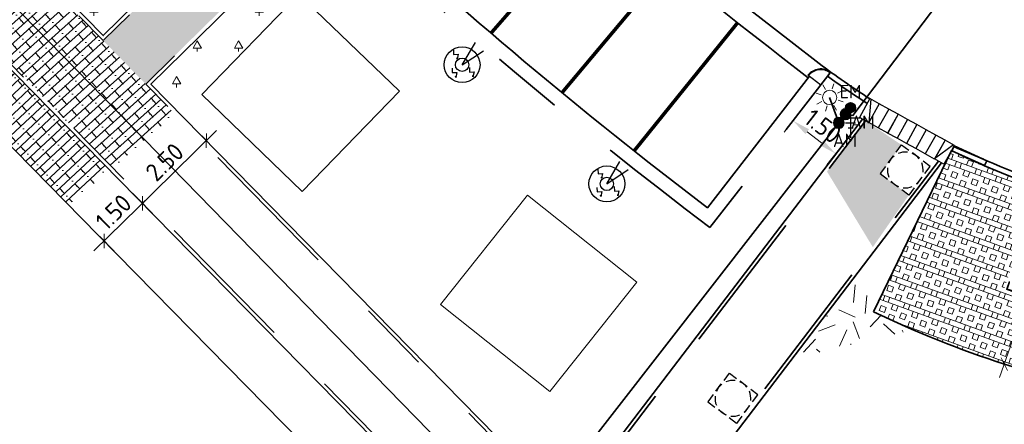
# Model space of a CAD drawing. Header units: metres. Extents: x 109063 to 109671, y 521086 to 521391.
# Tile 27 of 85: x 109344 to 109372, y 521130 to 521141. Entities that reach past the tile are written whole.
import ezdxf
from ezdxf.enums import TextEntityAlignment as Align
from ezdxf.lldxf.tags import DXFTag

# ---------------------------------------------------------------- set-up
doc = ezdxf.new("R2010")
doc.units = ezdxf.units.M
doc.header["$PDMODE"] = 2
for name, pattern in [('NLCS-HIDDEN', [4, 2, -2]), ('VH-OPSLUITBAND-SO', [10, 4, -2, 2, -2]), ('VH-OPSLUITBAND_150X250_A', [12, 8, -1, 2, -1]), ('VH-TROTTOIRBAND-SO', [15, 5, -2, 2, -2, 2, -2])]:
    doc.linetypes.add(name, pattern=pattern)
for name, color, linetype, lineweight in [('N-WE-GR-BEPLANTING_NATUUR_BOS-A-200', 92, 'Continuous', 18), ('N-WE-GR-GRAS-A-200', 62, 'Continuous', 18), ('N-WE-IE-MEUBILAIR_WEGMEUBILAIR_PAAL-S-200', 7, 'Continuous', 25), ('N-WE-KL-ET_LS_OV_LICHTMAST-S', 190, 'Continuous', 25), ('N-WE-OV-AARDING-S-200', 7, 'Continuous', 25), ('N-WE-OV-HULPSTUK_MOF-S-200', 190, 'Continuous', 25), ('N-WE-OV-KABEL_GROEP2-G', 20, 'OV-KABEL-SO', 35), ('N-WE-RI-PUT-S-250', 7, 'Continuous', 25), ('N-WE-VH-KANTOPSLUITING_ELEMENT_INRIT-S', 7, 'Continuous', 25), ('N-WE-VH-KANTOPSLUITING_OPSLUITBAND_100X200-G', 150, 'VH-OPSLUITBAND-SO', 35), ('N-WE-VH-KANTOPSLUITING_OPSLUITBAND_150X250-G', 150, 'VH-OPSLUITBAND_150X250_A', 35), ('N-WE-VH-KANTOPSLUITING_TROTTOIRBAND_130 150_160_HOEKBLOK-S', 210, 'Continuous', 25), ('N-WE-VH-KANTOPSLUITING_TROTTOIRBAND_130X150-G', 210, 'VH-TROTTOIRBAND-SO', 35), ('N-WE-VH-KANTVERHARDING_WEG-G', 4, 'Continuous', 35), ('N-WE-VH-VERHARDING_GRASBETONSTEEN-G', 90, 'Continuous', 35), ('N-WE-VH-VERHARDING_STRAATBAKSTEEN-A-200', 42, 'Continuous', 18), ('N-WE-VW-MARKERING_PARKEERVAK-G', 7, 'NLCS-HIDDEN', 35), ('X-XX-AL-M', 7, 'Continuous', 18)]:
    doc.layers.add(name, color=color, linetype=linetype, lineweight=lineweight)
for name, color, linetype, lineweight, true_color in [('N-WE-GR-BOOMVAK-G', 7, 'Continuous', 18, 0xcc6600), ('N-WE-OV-KABEL_AANSLUITKABEL-G', 3, 'OV-KABEL-SO', 35, 0x00ff00), ('N-WE-VH-KANTOPSLUITING_TROTTOIRBAND_130 150_250_EINDVERLOOPBAND-S', 6, 'Continuous', 35, 0xff00ff), ('N-WE-VH-KANTOPSLUITING_TROTTOIRBAND_400-G', 6, 'VH-TROTTOIRBAND-SO', 35, 0xff00ff), ('N-WE-VH-VERHARDING_GRASBETONSTEEN-A', 7, 'Continuous', 18, 0x52a500), ('N-WE-VH-VERHARDING_STRAATBAKSTEEN_VOETPAD-A', 7, 'Continuous', 18, 0xe60000)]:
    doc.layers.add(name, color=color, linetype=linetype, lineweight=lineweight, true_color=true_color)
doc.layers.get('0').freeze()
doc.styles.add('NLCS-ISO', font='NLCS-ISO.ttf')
doc.styles.add('NLCS-ISO-M200-T25', font='NLCS-ISO.ttf', dxfattribs={"height": 0.5})
doc.styles.get("Standard").update_dxf_attribs({"font": 'isocpeur.ttf'})
tags = doc.linetypes.add('OV-KABEL-SO', pattern='A,4,-1,[103,NLCS.SHX,S=0.75,R=0,X=0,Y=0],-1,4,-1.5,["0V",Standard,S=1,R=0,X=0,Y=-0.5],-3', length=14.5).pattern_tags.tags
tags[18] = DXFTag(74, 10)
doc.dimstyles.new('NLCS-M200-T25-PIJL_L2_H2', dxfattribs={"dimscale": 0.2, "dimtxt": 2.5, "dimasz": 2.5, "dimexe": 2, "dimexo": 2, "dimgap": 0.7, "dimtad": 1, "dimzin": 0, "dimdsep": 46, "dimtxsty": 'NLCS-ISO-M200-T25', "dimcen": 0, "dimdle": 2, "dimclrd": 256, "dimclre": 256, "dimclrt": 256, "dimazin": 0, "dimtfac": 1, "dimtdec": 3, "dimtofl": 0, "dimtmove": 0, "dimatfit": 3, "dimfxl": 2, "dimfxlon": 1, "dimtfillclr": 256, "dimtolj": 1, "dimtzin": 0, "dimlwd": -1, "dimlwe": -1, "dimarcsym": 0})
doc.dimstyles.new('NLCS-M200-T25-SCHRAP_L2_H2', dxfattribs={"dimscale": 0.2, "dimtxt": 2.5, "dimasz": 1.4, "dimexe": 2, "dimexo": 2, "dimgap": 0.7, "dimtad": 1, "dimzin": 0, "dimdsep": 46, "dimtxsty": 'NLCS-ISO-M200-T25', "dimblk": 'OBLIQUE', "dimcen": 0, "dimdle": 2, "dimclrd": 256, "dimclre": 256, "dimclrt": 256, "dimazin": 0, "dimtfac": 1, "dimtdec": 3, "dimtofl": 0, "dimtmove": 0, "dimatfit": 3, "dimldrblk": 'OBLIQUE', "dimfxl": 2, "dimfxlon": 1, "dimtfillclr": 256, "dimtolj": 1, "dimtzin": 0, "dimlwd": -1, "dimlwe": -1, "dimarcsym": 0})
pattern_1 = [(0, (109286.0104, 521173.618), (0.57735, 1), [0.23094, -0.92376]), (240, (109286.1259, 521173.818), (0.57735, -1), [0.23094, -0.92376]), (300, (109286.1259, 521173.818), (1.1547, 2e-07), [0.23094, -0.92376]), (270, (109286.1259, 521173.61804), (0.57735, -1), [0.1, -1.9])]

# ---------------------------------------------------------------- blocks, each defined once
blk = doc.blocks.new('SKL-ET_OV_LICHTMAST-SO')
at = {"color": 0, "linetype": 'ByBlock', "lineweight": 18}
for points in [[(-1.41, 1.41), (-0.88, 0.88)], [(0, 2), (0, 1.25)], [(0.88, 0.88), (1.41, 1.41)], [(-1.25, 0), (-2, 0)], [(2, 0), (1.25, 0)], [(-1.41, -1.41), (-0.88, -0.88)], [(0, -1.25), (0, -2)], [(0.88, -0.88), (1.41, -1.41)]]:
    blk.add_lwpolyline(points, dxfattribs=at)
blk.add_circle((0, 0), 1, dxfattribs=at)
blk = doc.blocks.new('*D119')
at = {"layer": 'X-XX-AL-M', "transparency": 16777216}
for p, q in [((109365.942, 521138.904), (109365.454, 521138.271)), ((109366.094, 521138.282), (109366.493, 521137.973)), ((109367.133, 521137.984), (109366.645, 521137.351))]:
    blk.add_line(p, q, dxfattribs=at)
for points in [[(109366.145, 521138.348), (109366.043, 521138.216), (109365.698, 521138.588)], [(109366.544, 521138.039), (109366.442, 521137.907), (109366.889, 521137.668)]]:
    blk.add_solid(points, dxfattribs=at)
at = {"layer": 'X-XX-AL-M', "transparency": 16777216, "insert": (109366.532, 521138.436), "char_height": 0.5, "attachment_point": 5, "rotation": 322.3249, "style": 'NLCS-ISO-M200-T25', "bg_fill": 3, "box_fill_scale": 1.1, "bg_fill_color": 256, "bg_fill_true_color": 13158600, "bg_fill_transparency": 0}
blk.add_mtext('\\A1;1.50', dxfattribs=at)
at = {"layer": 'Defpoints', "color": 0, "transparency": 16777216}
for p in [(109366.194, 521139.229), (109367.385, 521138.31), (109366.889, 521137.668)]:
    blk.add_point(p, dxfattribs=at)
blk = doc.blocks.new('SVH-INRITELEMENT_130 150_600X200X300_LINKS')
for p, q in [((0, 0.6), (0.3, 0.6)), ((0, 0), (0, 0.6)), ((0.031, 0), (0.3, 0.6)), ((0.3, 0), (0.3, 0.6)), ((0, 0), (0.3, 0))]:
    blk.add_line(p, q)
blk = doc.blocks.new('SVH-INRITELEMENT_130 150_600X200X300_MIDDEN')
for p, q in [((0, 0.6), (0.3, 0.6)), ((0, 0), (0, 0.6)), ((0.3, 0), (0.3, 0.6)), ((0, 0), (0.3, 0))]:
    blk.add_line(p, q)
blk = doc.blocks.new('SVH-INRITELEMENT_130 150_600X200X300_RECHTS')
for p, q in [((0, 0.6), (0.3, 0.6)), ((0, 0), (0, 0.6)), ((0.269, 0), (0, 0.6)), ((0.3, 0), (0.3, 0.6)), ((0, 0), (0.3, 0))]:
    blk.add_line(p, q)
blk = doc.blocks.new('_Oblique')
at = {"color": 0, "linetype": 'ByBlock', "lineweight": -2}
blk.add_line((-0.5, -0.5), (0.5, 0.5), dxfattribs=at)
blk = doc.blocks.new('*D373')
at = {"layer": 'Defpoints', "color": 0, "transparency": 16777216}
for p in [(109347.126, 521136.689), (109347.528, 521136.28), (109346.056, 521135.638)]:
    blk.add_point(p, dxfattribs=at)
at = {"layer": 'X-XX-AL-M', "transparency": 16777216}
for p, q in [((109346.171, 521134.949), (109347.813, 521136.56)), ((109347.407, 521136.403), (109347.808, 521135.994)), ((109346.336, 521135.352), (109346.737, 521134.944))]:
    blk.add_line(p, q, dxfattribs=at)
at = {"layer": 'X-XX-AL-M', "transparency": 16777216, "xscale": 0.28, "yscale": 0.28, "zscale": 0.28}
for p, rotation in [((109347.528, 521136.28), 44.45720566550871), ((109346.457, 521135.229), 224.4572056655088)]:
    blk.add_blockref('_Oblique', p, dxfattribs=dict(at, rotation=rotation))
at = {"layer": 'X-XX-AL-M', "transparency": 16777216, "insert": (109346.719, 521136.033), "char_height": 0.5, "attachment_point": 5, "rotation": 44.4572, "style": 'NLCS-ISO-M200-T25'}
blk.add_mtext('\\A1;1.50', dxfattribs=at)
blk = doc.blocks.new('*D374')
at = {"layer": 'Defpoints', "color": 0, "transparency": 16777216}
for p in [(109349.312, 521138.031), (109349.493, 521137.846), (109347.709, 521136.095)]:
    blk.add_point(p, dxfattribs=at)
at = {"layer": 'X-XX-AL-M', "transparency": 16777216}
for p, q in [((109347.242, 521136), (109349.597, 521138.311)), ((109349.312, 521138.031), (109349.032, 521138.316)), ((109347.528, 521136.28), (109347.247, 521136.565))]:
    blk.add_line(p, q, dxfattribs=at)
at = {"layer": 'X-XX-AL-M', "transparency": 16777216, "xscale": 0.28, "yscale": 0.28, "zscale": 0.28}
for p, rotation in [((109349.312, 521138.031), 44.45720566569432), ((109347.528, 521136.28), 224.4572056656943)]:
    blk.add_blockref('_Oblique', p, dxfattribs=dict(at, rotation=rotation))
at = {"layer": 'X-XX-AL-M', "transparency": 16777216, "insert": (109348.147, 521137.434), "char_height": 0.5, "attachment_point": 5, "rotation": 44.4572, "style": 'NLCS-ISO-M200-T25'}
blk.add_mtext('\\A1;2.50', dxfattribs=at)
blk = doc.blocks.new('*D398')
at = {"layer": 'Defpoints', "color": 0, "transparency": 16777216}
for p in [(109372.017, 521136.939), (109370.376, 521132.214), (109371.596, 521131.79)]:
    blk.add_point(p, dxfattribs=at)
at = {"layer": 'X-XX-AL-M', "transparency": 16777216}
for p, q in [((109373.368, 521136.893), (109371.465, 521131.413)), ((109372.859, 521136.646), (109373.615, 521136.384)), ((109371.218, 521131.922), (109371.974, 521131.659))]:
    blk.add_line(p, q, dxfattribs=at)
at = {"layer": 'X-XX-AL-M', "transparency": 16777216, "xscale": 0.28, "yscale": 0.28, "zscale": 0.28}
for p, rotation in [((109373.237, 521136.515), 70.84693731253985), ((109371.596, 521131.79), 250.8469373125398)]:
    blk.add_blockref('_Oblique', p, dxfattribs=dict(at, rotation=rotation))
at = {"layer": 'X-XX-AL-M', "transparency": 16777216, "insert": (109372.048, 521134.281), "char_height": 0.5, "attachment_point": 5, "rotation": 70.8469, "style": 'NLCS-ISO-M200-T25', "bg_fill": 3, "box_fill_scale": 1.1, "bg_fill_color": 256, "bg_fill_true_color": 13158600, "bg_fill_transparency": 0}
blk.add_mtext('\\A1;5.00', dxfattribs=at)
blk = doc.blocks.new('SRI-PUT_OPHOOGTEBRENGEN-SO')
for p, q in [((-0.5, 2), (0.5, 2)), ((-2, -0.5), (-2, 0.5)), ((2, -0.5), (2, 0.5)), ((-0.5, -2), (0.5, -2))]:
    blk.add_line(p, q)
for points in [[(-1, 2), (-2, 2), (-2, 1)], [(1, 2), (2, 2), (2, 1)], [(-1, -2), (-2, -2), (-2, -1)], [(1, -2), (2, -2), (2, -1)]]:
    blk.add_lwpolyline(points)
for start, end in [(120, 150), (75.5225, 104.4775), (30, 60), (165.5225, 194.4775), (345.5225, 14.4775), (210, 240), (300, 330), (255.5225, 284.4775)]:
    blk.add_arc((0, 0), 2, start, end)
blk = doc.blocks.new('SVH-TROTTOIRBAND EINDVERLOOPBAND_130 150X250_150X120_LINKS_L1000_HD-MM')
for p in [(-900, 0), (0, 20)]:
    blk.add_line(p, (-100, 20))
blk.add_lwpolyline([(-1000, 0), (0, 0), (0, 150), (-1000, 150)], close=True)
blk = doc.blocks.new('SVH-TROTTOIRBAND HOEKBLOK_130 150X160_R450_H90UITW_VB-MM')
at = {"linetype": 'Continuous'}
for q in [(450, 450), (0, 0)]:
    blk.add_line((0, 450), q, dxfattribs=at)
for radius in [450, 430]:
    blk.add_arc((0, 450), radius, 270, 0, dxfattribs=at)
blk = doc.blocks.new('SIE-WEG_PAAL_LAADPAAL-SO')
for p, q in [((0, 0), (1.421, 0.296)), ((0.037, 0.423), (0.106, 0.43)), ((-0.758, -0.217), (-0.688, -0.209)), ((0, 0), (1.394, -0.347)), ((-0.08, -0.901), (-0.011, -0.894))]:
    blk.add_line(p, q)
at = {"flags": 128}
for points in [[(0.277, 0.92), (0.1, 0.742), (0.278, 0.565), (0.037, 0.423), (0.082, 0.477)], [(-0.517, 0.281), (-0.694, 0.103), (-0.517, -0.075), (-0.758, -0.217), (-0.713, -0.163)], [(0.161, -0.404), (-0.017, -0.581), (0.161, -0.759), (-0.08, -0.901), (-0.035, -0.847)]]:
    blk.add_lwpolyline(points, dxfattribs=at)
for radius in [1, 0.373]:
    blk.add_circle((0, 0), radius)
blk = doc.blocks.new('SOV-HULP_MOF_AFTAKMOF-SO')
h = blk.add_hatch(color=256)
h.dxf.hatch_style = 1
edge = h.paths.add_edge_path()
edge.add_arc((0, 0), 1, 180, 360)
edge.add_arc((0, 0), 1, 0, 180)
at = {"flags": 128}
blk.add_lwpolyline([(-1, 0, 1), (1, 0, 1)], format="xyb", close=True, dxfattribs=at)
at = {"style": 'NLCS-ISO'}
blk.add_attdef('AM', text='', height=2.5, dxfattribs=at).set_placement((0, 3), align=Align.MIDDLE)
at = {"style": 'NLCS-ISO', "flags": 1}
for tag, p in [('OMSCHRIJVING_LEGENDA', (0, -8.43)), ('LOCATIE', (0, -12.22)), ('MASTNUMMER', (0, -16)), ('VAN', (0, -19.78)), ('NAAR', (0, -23.57)), ('AFTAKKING', (0, -27.35)), ('VOEDINGSPUNT', (0, -31.14)), ('GROEPSNUMMER', (0, -34.92)), ('POSITIE_X', (0, -38.71)), ('POSITIE_Y', (0, -42.49)), ('OVERIGE_OPMERKING(EN)_2', (0, -50.06))]:
    blk.add_attdef(tag, p, '', height=1.8, dxfattribs=at)
at = {"style": 'NLCS-ISO'}
blk.add_attdef('OVERIGE_OPMERKING(EN)_1', (0, -46.28), '', height=1.8, dxfattribs=at)
blk = doc.blocks.new('SOV-HULP_MOF_EINDMOF-SO')
h = blk.add_hatch(color=256)
h.dxf.hatch_style = 1
edge = h.paths.add_edge_path()
edge.add_arc((0, 0), 1, 180, 360)
edge.add_arc((0, 0), 1, 0, 180)
at = {"style": 'NLCS-ISO'}
blk.add_attdef('SOORT_MOF', text='', height=2.5, dxfattribs=at).set_placement((0, 3), align=Align.MIDDLE)
at = {"style": 'NLCS-ISO', "flags": 1}
for tag, p in [('OMSCHRIJVING_LEGENDA', (0, -8.43)), ('LOCATIE', (0, -12.22)), ('MASTNUMMER', (0, -16)), ('VAN', (0, -19.78)), ('NAAR', (0, -23.57)), ('AFTAKKING', (0, -27.35)), ('VOEDINGSPUNT', (0, -31.14)), ('GROEPSNUMMER', (0, -34.92)), ('POSITIE_X', (0, -38.71)), ('POSITIE_Y', (0, -42.49)), ('OVERIGE_OPMERKING(EN)_2', (0, -50.06))]:
    blk.add_attdef(tag, p, '', height=1.8, dxfattribs=at)
at = {"style": 'NLCS-ISO'}
blk.add_attdef('OVERIGE_OPMERKING(EN)_1', (0, -46.28), '', height=1.8, dxfattribs=at)
blk = doc.blocks.new('SOV-AARDING-SO')
for p, q in [((-0.92, 0.15), (-0.15, 0.92)), ((-0.88, -0.34), (0.34, 0.88)), ((-0.66, -0.66), (0.66, 0.66)), ((-0.34, -0.88), (0.88, 0.34)), ((0, -0.94), (0, -5.62)), ((0.15, -0.92), (0.92, -0.15)), ((-1.88, -1.88), (1.87, -1.88)), ((-0.94, -2.81), (0.94, -2.81)), ((-0.47, -3.75), (0.47, -3.75))]:
    blk.add_line(p, q)
blk.add_circle((0, 0), 0.938)

msp = doc.modelspace()

# ---------------------------------------------------------------- hatches: boundary and pattern name
at = {"layer": 'N-WE-GR-BEPLANTING_NATUUR_BOS-A-200'}
h = msp.add_hatch(dxfattribs=at)
h.set_pattern_fill('AGR-BOS-SO', color=256, scale=0.2, pattern_type=2)
h.set_pattern_definition(pattern_1)
edge = h.paths.add_edge_path()
edge.add_line((109344.57, 521142.863), (109346.221, 521141.182))
edge.add_line((109346.221, 521141.182), (109351.161, 521146.033))
edge.add_arc((109444.784, 521243.295), 135, 225.25618, 226.09236, ccw=False)
edge.add_line((109349.752, 521147.41), (109344.57, 521142.863))
h = msp.add_hatch(dxfattribs=at)
h.set_pattern_fill('AGR-BOS-SO', color=256, scale=0.2, pattern_type=2)
h.set_pattern_definition(pattern_1)
edge = h.paths.add_edge_path()
edge.add_line((109347.761, 521139.611), (109348.518, 521138.84))
edge.add_line((109348.518, 521138.84), (109353.849, 521143.516))
edge.add_arc((109444.784, 521243.295), 135, 227.02669, 227.65518, ccw=False)
edge.add_line((109352.76, 521144.52), (109347.761, 521139.611))
at = {"layer": 'N-WE-GR-GRAS-A-200', "transparency": 33554687}
h = msp.add_hatch(dxfattribs=at)
h.set_pattern_fill('AGR-GRAS_02', color=256, scale=0.2, angle=20.835, pattern_type=2)
h.set_pattern_definition([(20.83497584, (0, 0), (1.15786235, 2.580572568), [0.5, -1.5]), (20.83497584, (0.6013, 1.5128), (1.15786235, 2.580572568), [0.5, -1.5]), (110.83497584, (-0.062, 0.7254), (-2.580572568, 1.15786235), [0.5, -1.5]), (110.83497584, (0.4367, 1.6641), (-2.580572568, 1.15786235), [0.5, -1.5]), (65.83497584, (-0.1241, 1.4507), (-0.711355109, 1.869217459), [0.5, -2.328427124]), (155.83497584, (1.028, 0.3912), (-1.869217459, -0.711355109), [0.5, -2.328427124]), (47.40002704, (0.2539, 0.7386), (1.8692174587, 0.7113551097), [0.5, -3.972135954]), (47.40002704, (0.7394, 1.9933), (1.8692174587, 0.7113551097), [0.5, -3.972135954]), (84.26992466, (1.30845, 0.49795), (-0.7113551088, 1.869217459), [0.5, -3.972135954]), (84.26992466, (0.1472, 1.019), (-0.7113551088, 1.869217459), [0.5, -3.972135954]), (84.26992466, (0.9793, 0.8007), (-0.7113551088, 1.869217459), [0.5, -3.972135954]), (137.40002704, (-0.39125, 1.0281), (-0.7113551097, 1.8692174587), [0.5, -3.972135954]), (174.26992466, (0.2671, 0.42265), (-1.869217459, -0.7113551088), [0.5, -3.972135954])])
h.paths.add_polyline_path([(109367.944, 521133.252), (109367.624, 521134.493), (109366.499, 521133.02), (109365.668, 521131.93), (109369.053, 521132.745)])
at = {"layer": 'N-WE-VH-VERHARDING_GRASBETONSTEEN-A'}
h = msp.add_hatch(dxfattribs=at)
h.set_pattern_fill('AVH-GRASBETONSTEEN_01-SO', color=256, scale=0.3, angle=250, pattern_type=2)
h.set_pattern_definition([(340, (109286.1259, 521173.81804), (0.205212, 0.5638156), []), (340, (109286.0746, 521173.6771), (0.205212, 0.5638156), []), (250, (109286.1259, 521173.81804), (0.5638156, -0.205212), [-0.15, 0.15]), (250, (109286.26687, 521173.76673), (0.5638156, -0.205212), [-0.15, 0.15]), (250, (109286.4078, 521173.7154), (0.5638156, -0.205212), [0.15, -0.15]), (250, (109286.5488, 521173.6641), (0.5638156, -0.205212), [0.15, -0.15]), (340, (109286.0233, 521173.5361), (0.205212, 0.5638156), [0.15, -0.15]), (340, (109285.972, 521173.3952), (0.205212, 0.5638156), [0.15, -0.15])])
edge = h.paths.add_edge_path()
edge.add_arc((109380.003, 521158.134), 27.65, 244.1423, 253.7011)
edge.add_line((109372.243, 521131.595), (109373.97, 521131.15))
edge.add_line((109373.97, 521131.15), (109374.001, 521132.174))
edge.add_line((109374.001, 521132.174), (109372.805, 521132.423))
edge.add_line((109372.805, 521132.423), (109373.214, 521134.383))
edge.add_line((109373.214, 521134.383), (109374.194, 521134.179))
edge.add_line((109374.194, 521134.179), (109373.822, 521136.344))
edge.add_arc((109380.003, 521158.134), 22.65, 244.1423, 254.163, ccw=False)
edge.add_line((109370.124, 521137.752), (109367.944, 521133.252))
at = {"layer": 'N-WE-VH-VERHARDING_STRAATBAKSTEEN-A-200'}
h = msp.add_hatch(dxfattribs=at)
h.set_pattern_fill('AVH-SBS_DIKFORMAAT_HALFST-SO', color=256, scale=4, angle=43, pattern_type=2)
h.set_pattern_definition([(43, (0, 0), (-0.13639967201, 0.146270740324), []), (133, (0.5851, 0.5456), (-0.5850829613, -0.545598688), [0.2, -0.2]), (133, (0.15614, 0.4191), (-0.5850829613, -0.545598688), [0.2, -0.2]), (43, (0.22434, 0.34593), (-0.27279934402, 0.29254148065), [0, -0.4, 0, 0, 0]), (43, (0.08794, 0.4922), (-0.27279934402, 0.29254148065), [0, -0.4, 0, 0, 0])])
h.paths.add_polyline_path([(109342.676, 521141.222), (109341.515, 521140.266), (109345.463, 521136.243), (109346.626, 521137.201)])
at = {"layer": 'N-WE-VH-VERHARDING_STRAATBAKSTEEN_VOETPAD-A'}
h = msp.add_hatch(dxfattribs=at)
h.set_pattern_fill('AVH-SBS_DIKFORMAAT_HALFST-SO', color=256, scale=0.3, angle=136.7354, pattern_type=2)
h.set_pattern_definition([(136.735355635, (0, 0), (-0.14187141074, -0.15073653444), []), (226.73535564, (-0.4522, 0.4256), (0.4522096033, -0.4256142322), [0.207, -0.207]), (226.73535564, (-0.368, 0.0621), (0.4522096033, -0.4256142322), [0.207, -0.207]), (136.735355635, (-0.29704, 0.13744), (-0.21280711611, -0.22610480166), [0, -0.3105, 0, 0, 0]), (136.735355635, (-0.4389, -0.0133), (-0.21280711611, -0.22610480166), [0, -0.3105, 0, 0, 0])])
h.paths.add_polyline_path([(109347.62, 521139.612), (109355.833, 521147.678), (109354.558, 521148.809), (109346.43, 521140.825)])
h = msp.add_hatch(dxfattribs=at)
h.set_pattern_fill('AVH-SBS_DIKFORMAAT_HALFST-SO', color=256, scale=0.3, angle=42, pattern_type=2)
h.set_pattern_definition([(42, (1.66603, 1.44336), (-0.13851003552, 0.15383097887), []), (132, (2.1275, 1.8589), (-0.4614929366, -0.41553010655), [0.207, -0.207]), (132, (1.75827, 1.80495), (-0.4614929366, -0.41553010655), [0.207, -0.207]), (42, (1.82752, 1.72804), (-0.20776505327, 0.23074646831), [0, -0.3105, 0, 0, 0]), (42, (1.689, 1.88187), (-0.20776505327, 0.23074646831), [0, -0.3105, 0, 0, 0])])
h.paths.add_polyline_path([(109342.743, 521141.297), (109346.692, 521137.276), (109348.442, 521138.774), (109347.62, 521139.612), (109346.43, 521140.826), (109344.494, 521142.797)])

# ---------------------------------------------------------------- linework, layer by layer
at = {"layer": 'N-WE-GR-BOOMVAK-G'}
for points in [[(109351.899, 521142.121), (109354.702, 521139.409), (109351.99, 521136.606), (109349.187, 521139.318)], [(109358.28, 521136.504), (109361.333, 521134.077), (109358.907, 521131.024), (109355.853, 521133.45)]]:
    msp.add_lwpolyline(points, close=True, dxfattribs=at)
at = {"layer": 'N-WE-VH-KANTOPSLUITING_OPSLUITBAND_100X200-G', "flags": 128}
for points in [[(109356.094, 521125.551), (109357.164, 521126.602), (109347.445, 521136.506), (109335.311, 521148.873), (109333.547, 521150.669), (109324.379, 521141.666), (109323.268, 521142.798), (109320.393, 521147.97), (109319.583, 521149.352), (109330.667, 521155.853), (109311.028, 521189.243)], [(109351.444, 521145.75), (109346.43, 521140.825), (109336.952, 521150.484), (109334.744, 521152.732), (109344.455, 521160.454)], [(109352.7, 521144.601), (109347.62, 521139.612), (109349.087, 521138.117), (109359.374, 521127.633), (109367.723, 521138.585)], [(109357.717, 521123.753), (109351.261, 521117.412), (109352.312, 521116.342), (109357.683, 521121.62), (109369.757, 521137.458)]]:
    msp.add_lwpolyline(points, dxfattribs=at)
at = {"layer": 'N-WE-VH-KANTOPSLUITING_OPSLUITBAND_150X250-G', "flags": 128}
msp.add_lwpolyline([(109386.225, 521130.367, 0.168087), (109376.263, 521135.795, -0.060253), (109371.045, 521137.331)], format="xyb", dxfattribs=at)
at = {"layer": 'N-WE-VH-KANTOPSLUITING_TROTTOIRBAND_130X150-G', "flags": 128}
msp.add_lwpolyline([(109371.045, 521137.331, -0.011182), (109370.124, 521137.752)], format="xyb", dxfattribs=at)
at = {"layer": 'N-WE-VH-KANTOPSLUITING_TROTTOIRBAND_400-G', "flags": 128}
msp.add_lwpolyline([(109355.939, 521147.782), (109352.687, 521144.588, 0.025882), (109363.378, 521135.601), (109366.745, 521139.94)], format="xyb", dxfattribs=at)
at = {"layer": 'N-WE-VH-KANTVERHARDING_WEG-G', "flags": 128}
for points in [[(109325.492, 521192.9, 0.129092), (109365.635, 521140.798), (109366.429, 521140.185)], [(109356.551, 521147.823, 0.022117), (109365.33, 521140.402), (109366.122, 521139.79)], [(109356.219, 521147.496), (109353.266, 521144.596, 0.024371), (109363.305, 521136.158), (109366.153, 521139.829)], [(109387.686, 521105.829), (109389.975, 521106.693, 0.408079), (109393.511, 521114.308), (109389.896, 521124.522, 0.27267), (109376.288, 521135.943, -0.071164), (109370.198, 521137.883, -0.070152)]]:
    msp.add_lwpolyline(points, format="xyb", dxfattribs=at)
for points in [[(109355.952, 521125.552), (109357.023, 521126.603), (109347.374, 521136.436), (109335.239, 521148.803), (109333.545, 521150.528), (109324.378, 521141.525), (109323.187, 521142.737), (109320.307, 521147.921), (109319.446, 521149.387), (109330.53, 521155.889), (109310.942, 521189.192)], [(109351.374, 521145.821), (109346.431, 521140.967), (109337.024, 521150.554), (109334.893, 521152.723), (109344.518, 521160.376)], [(109352.31, 521116.201), (109351.119, 521117.413), (109357.647, 521123.825), (109346.303, 521135.386), (109334.169, 521147.752), (109332.475, 521149.477)]]:
    msp.add_lwpolyline(points, dxfattribs=at)
at = {"layer": 'N-WE-VH-VERHARDING_GRASBETONSTEEN-G'}
msp.add_line((109367.944, 521133.252), (109370.124, 521137.752), dxfattribs=at)
msp.add_arc((109380.003, 521158.134), 27.65, 244.1423, 260.4974, dxfattribs=at)
at = {"layer": 'N-WE-VW-MARKERING_PARKEERVAK-G', "ltscale": 0.5, "const_width": 0.1}
for points in [[(109360.288, 521144.501), (109357.263, 521141.035)], [(109362.203, 521142.894), (109359.245, 521139.371)], [(109364.149, 521141.325), (109361.259, 521137.745)]]:
    msp.add_lwpolyline(points, dxfattribs=at)

# ---------------------------------------------------------------- block references
at = {"layer": 'N-WE-IE-MEUBILAIR_WEGMEUBILAIR_PAAL-S-200', "xscale": 0.5, "yscale": 0.5, "zscale": 0.5}
for p, rotation in [((109356.455, 521140.151), 47.1362962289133), ((109360.497, 521136.824), 48.18806581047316)]:
    msp.add_blockref('SIE-WEG_PAAL_LAADPAAL-SO', p, dxfattribs=dict(at, rotation=rotation))
at = {"layer": 'N-WE-KL-ET_LS_OV_LICHTMAST-S', "xscale": 0.2, "yscale": 0.2, "zscale": 0.2, "rotation": 27.7805159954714}
msp.add_blockref('SKL-ET_OV_LICHTMAST-SO', (109366.72, 521139.237), dxfattribs=at)
at = {"layer": 'N-WE-RI-PUT-S-250'}
for p, xscale, yscale, zscale, rotation in [((109368.831, 521137.211), 0.2499999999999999, 0.2499999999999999, 0.2499999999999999, 53.30241046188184), ((109364.018, 521130.834), 0.25, 0.25, 0.25, 52.9981135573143)]:
    msp.add_blockref('SRI-PUT_OPHOOGTEBRENGEN-SO', p, dxfattribs=dict(at, xscale=xscale, yscale=yscale, zscale=zscale, rotation=rotation))
at = {"layer": 'N-WE-VH-KANTOPSLUITING_ELEMENT_INRIT-S'}
for name, p, rotation in [('SVH-INRITELEMENT_130 150_600X200X300_RECHTS', (109368.106, 521139.059), 151.0328671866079), ('SVH-INRITELEMENT_130 150_600X200X300_MIDDEN', (109368.368, 521138.914), 151.03286717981), ('SVH-INRITELEMENT_130 150_600X200X300_MIDDEN', (109368.631, 521138.769), 151.03286717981), ('SVH-INRITELEMENT_130 150_600X200X300_MIDDEN', (109368.893, 521138.623), 151.03286717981), ('SVH-INRITELEMENT_130 150_600X200X300_MIDDEN', (109369.156, 521138.478), 151.03286717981), ('SVH-INRITELEMENT_130 150_600X200X300_MIDDEN', (109369.418, 521138.333), 151.03286717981), ('SVH-INRITELEMENT_130 150_600X200X300_MIDDEN', (109369.681, 521138.187), 151.03286717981), ('SVH-INRITELEMENT_130 150_600X200X300_MIDDEN', (109369.943, 521138.042), 151.03286717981), ('SVH-INRITELEMENT_130 150_600X200X300_LINKS', (109370.205, 521137.895), 150.6764125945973)]:
    msp.add_blockref(name, p, dxfattribs=dict(at, rotation=rotation))
at = {"layer": 'N-WE-VH-KANTOPSLUITING_TROTTOIRBAND_130 150_160_HOEKBLOK-S', "xscale": 0.001, "yscale": 0.001, "zscale": 0.001, "rotation": 142.3248759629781}
msp.add_blockref('SVH-TROTTOIRBAND HOEKBLOK_130 150X160_R450_H90UITW_VB-MM', (109366.745, 521139.94), dxfattribs=at)
at = {"layer": 'N-WE-VH-KANTOPSLUITING_TROTTOIRBAND_130 150_250_EINDVERLOOPBAND-S', "xscale": 0.001, "yscale": 0.001, "zscale": 0.001, "rotation": 155.5322731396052}
msp.add_blockref('SVH-TROTTOIRBAND EINDVERLOOPBAND_130 150X250_150X120_LINKS_L1000_HD-MM', (109370.198, 521137.883), dxfattribs=at)

# ---------------------------------------------------------------- dimensions: what is measured, and where the dimension line sits
at = {"layer": 'X-XX-AL-M'}
for p1, p2, distance, picture, middle in [((109347.709, 521136.095), (109349.493, 521137.846), 0.259, '*D374', (109348.147, 521137.434)), ((109346.056, 521135.638), (109347.126, 521136.689), -0.573, '*D373', (109346.719, 521136.033))]:
    dim = msp.add_aligned_dim(p1=p1, p2=p2, distance=distance, dimstyle='NLCS-M200-T25-SCHRAP_L2_H2', dxfattribs=at)
    dim.commit()
    dim.dimension.update_dxf_attribs({"geometry": picture, "text_midpoint": middle})

# ---------------------------------------------------------------- next in the draw order: dimensions: what is measured, and where the dimension line sits
dim = msp.add_aligned_dim(p1=(109366.194, 521139.229), p2=(109367.385, 521138.31), distance=-0.811, dimstyle='NLCS-M200-T25-PIJL_L2_H2', override={"dimtfill": 1}, dxfattribs=at)
dim.commit()
dim.dimension.update_dxf_attribs({"geometry": '*D119', "text_midpoint": (109366.532, 521138.436)})

# ---------------------------------------------------------------- next in the draw order: hatches: boundary and pattern name
at = {"layer": 'N-WE-VH-VERHARDING_STRAATBAKSTEEN_VOETPAD-A'}
h = msp.add_hatch(dxfattribs=at)
h.set_pattern_fill('AVH-SBS_DIKFORMAAT_HALFST-SO', color=256, scale=0.3, angle=142, pattern_type=2)
h.set_pattern_definition([(142, (0, 0), (-0.12744192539, -0.163118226), []), (232, (-0.48935, 0.3823), (0.489354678, -0.3823257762), [0.207, -0.207]), (232, (-0.3721, 0.02804), (0.489354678, -0.3823257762), [0.207, -0.207]), (142, (-0.3084, 0.1096), (-0.19116288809, -0.244677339), [0, -0.3105, 0, 0, 0]), (142, (-0.43584, -0.0535), (-0.19116288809, -0.244677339), [0, -0.3105, 0, 0, 0])])
h.paths.add_polyline_path([(109368.131, 521137.109), (109368.729, 521137.911), (109367.723, 521138.585), (109366.645, 521137.17), (109367.926, 521135.057), (109368.933, 521136.511)])
h.paths.add_polyline_path([(109371.499, 521143.542), (109373.603, 521142.504), (109375.458, 521144.938), (109373.792, 521146.546)])

# ---------------------------------------------------------------- next in the draw order: linework, layer by layer
at = {"layer": 'N-WE-OV-KABEL_AANSLUITKABEL-G'}
msp.add_line((109366.974, 521138.527), (109366.72, 521139.237), dxfattribs=at)
at = {"layer": 'N-WE-OV-KABEL_GROEP2-G', "flags": 128}
msp.add_lwpolyline([(109330.223, 521257.732), (109330.072, 521258.403), (109327.191, 521257.756), (109309.098, 521260.107), (109303.115, 521254.645), (109306.524, 521250.309), (109309.257, 521246.159), (109311.933, 521240.475), (109314.19, 521233.797), (109315.421, 521227.181), (109316.525, 521219.004), (109318.175, 521210.444), (109320.024, 521203.126), (109321.853, 521197.08), (109323.164, 521193.156), (109312.691, 521188.684), (109332.838, 521154.432), (109333.932, 521152.061), (109358.182, 521127.209), (109367.304, 521138.952)], dxfattribs=at)
at = {"layer": 'N-WE-VH-KANTOPSLUITING_TROTTOIRBAND_130X150-G', "flags": 128}
msp.add_lwpolyline([(109367.77, 521139.072, -0.014842), (109366.66, 521139.831)], format="xyb", dxfattribs=at)
at = {"layer": 'N-WE-VH-KANTVERHARDING_WEG-G', "flags": 128}
for points in [[(109352.77, 521144.529), (109347.762, 521139.611), (109349.158, 521138.187), (109359.365, 521127.785), (109367.636, 521138.634)], [(109352.31, 521116.201), (109357.758, 521121.554), (109369.845, 521137.409)]]:
    msp.add_lwpolyline(points, dxfattribs=at)
msp.add_lwpolyline([(109367.842, 521139.201, -0.019077), (109366.429, 521140.185)], format="xyb", dxfattribs=at)

# ---------------------------------------------------------------- next in the draw order: block references
at = {"layer": 'N-WE-OV-AARDING-S-200', "xscale": 0.15, "yscale": 0.15, "zscale": 0.2}
msp.add_blockref('SOV-AARDING-SO', (109367.304, 521138.952), dxfattribs=at)
at = {"layer": 'N-WE-OV-HULPSTUK_MOF-S-200', "xscale": 0.15, "yscale": 0.15, "zscale": 0.2}
msp.add_blockref('SOV-HULP_MOF_EINDMOF-SO', (109367.304, 521138.952), dxfattribs=at).add_auto_attribs({'SOORT_MOF': 'EM'})
at = {"layer": 'N-WE-OV-HULPSTUK_MOF-S-200'}
ref = msp.add_blockref('SOV-HULP_MOF_AFTAKMOF-SO', (109367.162, 521138.769), dxfattribs=dict(at, xscale=0.15, yscale=0.15, zscale=0.2))
ref.add_attrib('AM', 'AM', dxfattribs={"layer": '0', "height": 0.375, "style": 'NLCS-ISO'}).set_placement((109367.64, 521138.547), align=Align.MIDDLE)
ref = msp.add_blockref('SOV-HULP_MOF_AFTAKMOF-SO', (109366.974, 521138.527), dxfattribs=dict(at, xscale=0.15, yscale=0.15, zscale=0.2))
ref.add_attrib('AM', 'AM', dxfattribs={"layer": '0', "height": 0.375, "style": 'NLCS-ISO'}).set_placement((109367.148, 521138.042), align=Align.MIDDLE)

# ---------------------------------------------------------------- next in the draw order: dimensions: what is measured, and where the dimension line sits
at = {"layer": 'X-XX-AL-M'}
dim = msp.add_linear_dim(base=(109371.596, 521131.79), p1=(109372.017, 521136.939), p2=(109370.376, 521132.214), angle=250.8469, dimstyle='NLCS-M200-T25-SCHRAP_L2_H2', override={"dimtfill": 1}, dxfattribs=at)
dim.commit()
dim.dimension.update_dxf_attribs({"geometry": '*D398', "text_midpoint": (109372.416, 521134.153), "dimtype": 161})

# ---------------------------------------------------------------- next in the draw order: linework, layer by layer
at = {"layer": 'N-WE-OV-KABEL_AANSLUITKABEL-G', "flags": 128}
msp.add_lwpolyline([(109367.162, 521138.769), (109367.368, 521138.733), (109371.5, 521144.188), (109379.191, 521141.685), (109384.63, 521138.869), (109388.449, 521136.327), (109393.23, 521130.576)], dxfattribs=at)

doc.saveas('drawing.dxf')
